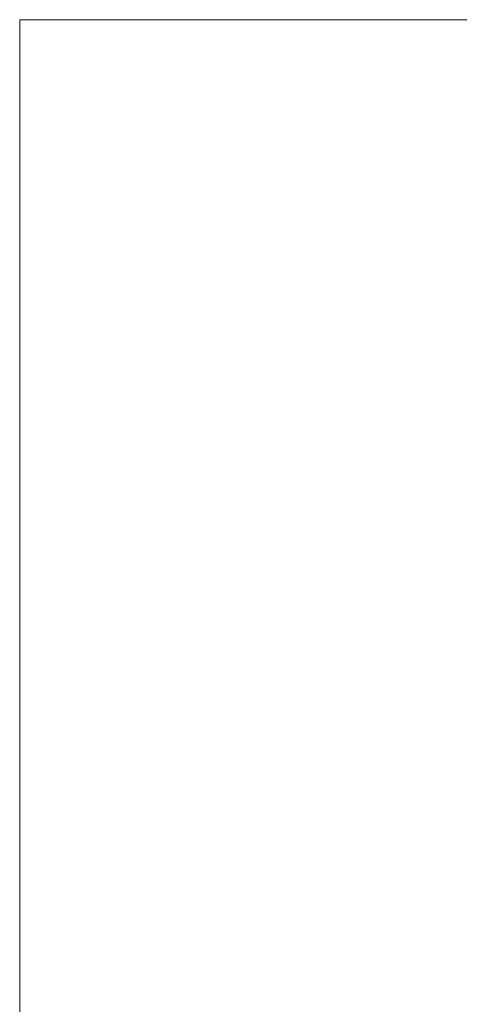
# Model space of a CAD drawing. Header units: inches. Extents: x -774 to 289, y -440 to 407.
# Tile 125 of 256: x -161 to -121, y 318 to 407. Entities that reach past the tile are written whole.
import ezdxf

# ---------------------------------------------------------------- set-up
doc = ezdxf.new("R2010")
doc.units = ezdxf.units.IN
doc.header["$MEASUREMENT"] = 0
doc.layers.add('A-MASS', color=70, linetype='Continuous', lineweight=9)

msp = doc.modelspace()

# ---------------------------------------------------------------- meshes
at = {"layer": 'A-MASS', "transparency": 33554560}
mesh = msp.add_polyface(dxfattribs=at)
corners = [(-160.555, 406.744, -12), (-160.555, 302.644, -12), (-160.555, 302.644), (-160.555, 406.744, -11.161)]
mesh.append_faces([[corners[k] for k in face] for face in [(3, 0, 1, 2)]])
mesh = msp.add_polyface(dxfattribs=at)
corners = [(135.445, 406.744, -12), (-160.555, 406.744, -12), (-160.555, 406.744, -11.161), (135.445, 406.744, -11.161)]
mesh.append_faces([[corners[k] for k in face] for face in [(3, 0, 1, 2)]])
mesh = msp.add_polyface(dxfattribs=at)
corners = [(135.445, 406.744, -11.161), (-160.555, 406.744, -11.161), (-160.555, 302.644), (135.445, 302.644)]
mesh.append_faces([[corners[k] for k in face] for face in [(3, 0, 1, 2)]])
mesh = msp.add_polyface(dxfattribs=at)
corners = [(-160.555, 302.644, -12), (-160.555, 406.744, -12), (135.445, 406.744, -12), (135.445, 302.644, -12)]
mesh.append_faces([[corners[k] for k in face] for face in [(3, 0, 1, 2)]])

doc.saveas('drawing.dxf')
